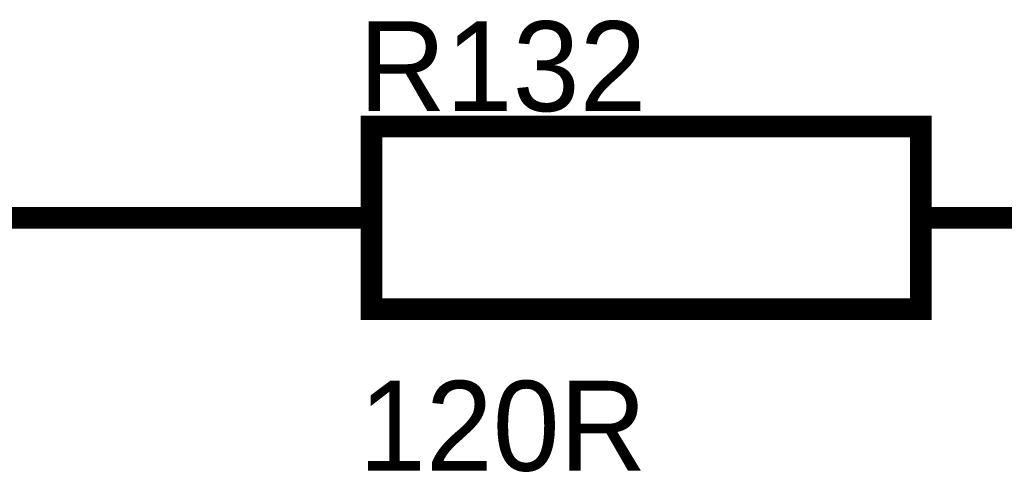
# Model space of a CAD drawing. Header units: inches. Extents: x 0 to 292, y 0 to 193.
# Tile 82 of 256: x 106 to 120, y 86 to 92. Entities that reach past the tile are written whole.
import ezdxf

# ---------------------------------------------------------------- set-up
doc = ezdxf.new("R2010")
doc.units = ezdxf.units.IN
doc.layers.add('Sheet', color=255, linetype='Continuous')

msp = doc.modelspace()

# ---------------------------------------------------------------- linework, layer by layer
at = {"layer": 'Sheet'}
for points in [[(111.155, 90.536, 0.3, 0.3, 0), (118.773, 90.536, 0.3, 0.3, 0), (118.773, 88.002, 0.3, 0.3, 0), (111.155, 88.002, 0.3, 0.3, 0), (111.155, 90.536, 0.3, 0.3, 0)], [(111.155, 90.536, 0.0991, 0.0991, 0), (111.155, 88.002, 0.0991, 0.0991, 0), (118.773, 88.002, 0.0991, 0.0991, 0), (118.773, 90.536, 0.0991, 0.0991, 0), (111.155, 90.536, 0.0991, 0.0991, 0), (111.155, 90.536, 0.0991, 0.0991, 0)]]:
    msp.add_lwpolyline(points, format="xyseb", close=True, dxfattribs=at)
for points in [[(103.614, 89.269, 0.3, 0.3, 0), (105.329, 89.269, 0.3, 0.3, 0), (108.622, 89.269, 0.3, 0.3, 0)], [(111.155, 89.269, 0.3, 0.3, 0), (108.622, 89.269, 0.3, 0.3, 0)], [(118.773, 89.269, 0.3, 0.3, 0), (121.306, 89.269, 0.3, 0.3, 0)]]:
    msp.add_lwpolyline(points, format="xyseb", dxfattribs=at)

# ---------------------------------------------------------------- texts
for s, p in [('R132', (110.979, 90.751)), ('120R', (110.979, 85.761))]:
    msp.add_text(s, height=1.2474, dxfattribs=at).set_placement(p)

doc.saveas('drawing.dxf')
